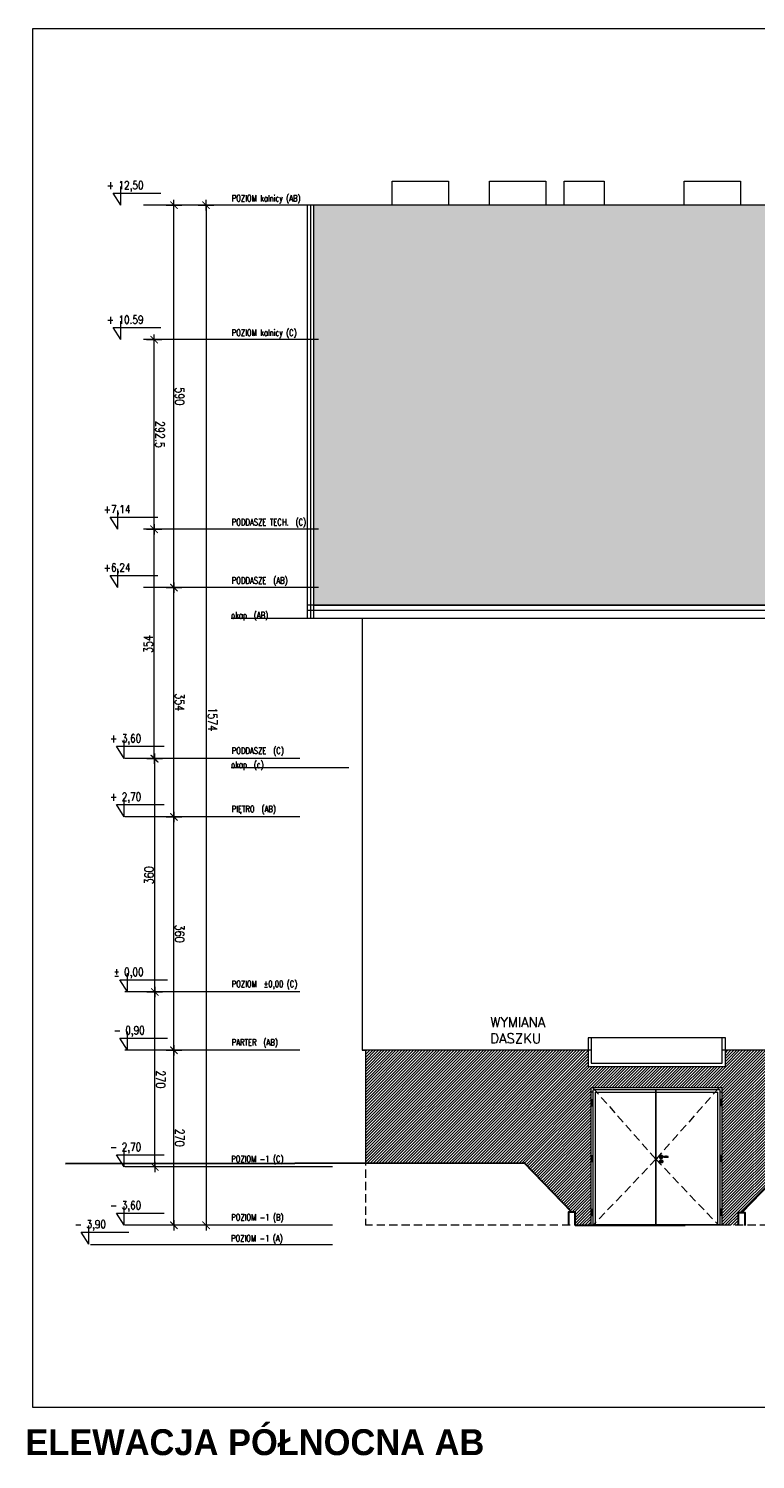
# Model space of a CAD drawing. Header units: millimetres. Extents: x 23192 to 177760, y -399809 to -79279.
# Tile 58 of 256: x 75342 to 76462, y -238945 to -236738. Entities that reach past the tile are written whole.
import ezdxf

# ---------------------------------------------------------------- set-up
doc = ezdxf.new("R2010")
doc.units = ezdxf.units.MM
for name, pattern in [('CENTER', [0.6, 0.375, -0.075, 0.075, -0.075]), ('DASHED', [19.05, 12.7, -6.35]), ('HIDDEN', [9.525, 6.35, -3.175])]:
    doc.linetypes.add(name, pattern=pattern)
doc.layers.get('0').update_dxf_attribs({"lineweight": 0})
for name, color, linetype, lineweight in [('! opisy okien elewacja', 7, 'Continuous', 0), ('!! 0_ Istn-sciany', 3, 'Continuous', 30), ('!! 0_ Opis', 8, 'Continuous', 13), ('!! 0_ WIDOK ELEWACJA', 4, 'Continuous', 0), ('!! 0_Istn-cienka', 4, 'Continuous', 9), ('!! 0_Istn-drzwi', 1, 'Continuous', 13), ('!! 1_Hatch dach', 252, 'Continuous', 5), ('0-rzedne-blok', 62, 'Continuous', 13)]:
    doc.layers.add(name, color=color, linetype=linetype, lineweight=lineweight)
doc.layers.add('!! 0_bloki rzędnych', color=7, linetype='Continuous', lineweight=0, plot=False)
doc.layers.add('ND', color=240, linetype='Continuous', lineweight=0, plot=False)
doc.layers.add('!! 2_ELEWACJA COKÓŁ', color=9, linetype='Continuous', lineweight=13, true_color=0x808080)
doc.styles.add('DEUTSCH', font='SIMPLEX8')
doc.styles.add('SIMPLEX', font='simplex.shx', dxfattribs={"width": 0.77})
doc.styles.add('STYLE10', font='arialbd.ttf')
doc.styles.add('TXT', font='simplex.shx')
doc.dimstyles.new('OL PB 100', dxfattribs={"dimscale": 4, "dimtxt": 3.5, "dimasz": 0.2, "dimexe": 10, "dimexo": 10, "dimgap": 0.5, "dimtad": 1, "dimdec": 1, "dimrnd": 0.5, "dimzin": 9, "dimdsep": 46, "dimtxsty": 'SIMPLEX', "dimblk": 'thick_MSz', "dimcen": 0.05, "dimdle": 8, "dimse1": 1, "dimse2": 1, "dimclrd": 256, "dimclre": 256, "dimclrt": 3, "dimadec": 1, "dimazin": 2, "dimtfac": 1, "dimtdec": 1, "dimtix": 1, "dimtofl": 0, "dimtmove": 2, "dimatfit": 3, "dimldrblk": 'thick_MSz', "dimfxl": 10, "dimfxlon": 1, "dimtolj": 1, "dimlwd": -1, "dimlwe": -1, "dimarcsym": 0})

# ---------------------------------------------------------------- blocks, each defined once
blk = doc.blocks.new('thick_MSz')
for p, q in [((-10, 0), (10, 0)), ((0, 15), (0, -15))]:
    blk.add_line(p, q)
at = {"const_width": 2, "elevation": 2}
blk.add_lwpolyline([(-7.1, -7.1), (7.1, 7.1)], dxfattribs=at)
blk = doc.blocks.new('*D3823')
at = {"layer": 'DEFPOINTS', "color": 0, "ltscale": 100, "transparency": 16777216}
for p in [(15576.3, 8739.9), (15576.3, 8648.5), (15846.3, 8648.5)]:
    blk.add_point(p, dxfattribs=at)
at = {"layer": 'ND', "ltscale": 100, "transparency": 16777216}
blk.add_line((15845.5, 8739.9), (15577.1, 8739.9), dxfattribs=at)
at = {"layer": 'ND', "ltscale": 100, "transparency": 16777216, "xscale": 0.8, "yscale": 0.8, "zscale": 0.8}
for p, rotation in [((15576.3, 8739.9), 180.0000000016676), ((15846.3, 8739.9), 1.667546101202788e-09)]:
    blk.add_blockref('thick_MSz', p, dxfattribs=dict(at, rotation=rotation))
at = {"layer": 'ND', "color": 3, "ltscale": 100, "transparency": 16777216, "insert": (15711.3, 8748.9), "char_height": 14, "attachment_point": 5, "rotation": 0, "style": 'SIMPLEX'}
blk.add_mtext('\\A1;270', dxfattribs=at)
blk = doc.blocks.new('D_kota')
for p, q in [((8.7, 0), (8.7, 23)), ((-0.8, 15), (8.7, 15)), ((8.7, 0), (-0.8, 15))]:
    blk.add_line(p, q)
blk.add_lwpolyline([(-0.8, 15), (57.9, 15)])
at = {"style": 'DEUTSCH', "width": 0.8}
blk.add_attdef('POZ.ARCH', (7.3, 19.7), '', height=10, dxfattribs=at)
blk = doc.blocks.new('*D3824')
at = {"layer": 'DEFPOINTS', "color": 0, "ltscale": 100, "transparency": 16777216}
for p in [(15846.3, 8789.5), (14272.3, 8752.2), (15846.3, 8606.6)]:
    blk.add_point(p, dxfattribs=at)
at = {"layer": 'ND', "ltscale": 100, "transparency": 16777216}
blk.add_line((14273.1, 8789.5), (15845.5, 8789.5), dxfattribs=at)
at = {"layer": 'ND', "ltscale": 100, "transparency": 16777216, "xscale": 0.8, "yscale": 0.8, "zscale": 0.8}
for p, rotation in [((14272.3, 8789.5), 180.0000000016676), ((15846.3, 8789.5), 1.667517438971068e-09)]:
    blk.add_blockref('thick_MSz', p, dxfattribs=dict(at, rotation=rotation))
at = {"layer": 'ND', "color": 3, "ltscale": 100, "transparency": 16777216, "insert": (15065.7, 8799.5), "char_height": 14, "attachment_point": 5, "rotation": 0, "style": 'SIMPLEX'}
blk.add_mtext('\\A1;1574', dxfattribs=at)
blk = doc.blocks.new('*D3825')
at = {"layer": 'DEFPOINTS', "color": 0, "ltscale": 100, "transparency": 16777216}
for p in [(15216.3, 8739.9), (15216.3, 8648.5), (15576.3, 8648.5)]:
    blk.add_point(p, dxfattribs=at)
at = {"layer": 'ND', "ltscale": 100, "transparency": 16777216}
blk.add_line((15575.5, 8739.9), (15217.1, 8739.9), dxfattribs=at)
at = {"layer": 'ND', "ltscale": 100, "transparency": 16777216, "xscale": 0.8, "yscale": 0.8, "zscale": 0.8}
for p, rotation in [((15216.3, 8739.9), 180.0000000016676), ((15576.3, 8739.9), 1.667546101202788e-09)]:
    blk.add_blockref('thick_MSz', p, dxfattribs=dict(at, rotation=rotation))
at = {"layer": 'ND', "color": 3, "ltscale": 100, "transparency": 16777216, "insert": (15396.3, 8748.9), "char_height": 14, "attachment_point": 5, "rotation": 0, "style": 'SIMPLEX'}
blk.add_mtext('\\A1;360', dxfattribs=at)
blk = doc.blocks.new('*D3826')
at = {"layer": 'DEFPOINTS', "color": 0, "ltscale": 100, "transparency": 16777216}
for p in [(14862.3, 8739.9), (14862.3, 8648.6), (15216.3, 8648.5)]:
    blk.add_point(p, dxfattribs=at)
at = {"layer": 'ND', "ltscale": 100, "transparency": 16777216}
blk.add_line((15215.5, 8739.9), (14863.1, 8739.9), dxfattribs=at)
at = {"layer": 'ND', "ltscale": 100, "transparency": 16777216, "xscale": 0.8, "yscale": 0.8, "zscale": 0.8}
for p, rotation in [((14862.3, 8739.9), 180.0000000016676), ((15216.3, 8739.9), 1.667546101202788e-09)]:
    blk.add_blockref('thick_MSz', p, dxfattribs=dict(at, rotation=rotation))
at = {"layer": 'ND', "color": 3, "ltscale": 100, "transparency": 16777216, "insert": (15039.3, 8748.9), "char_height": 14, "attachment_point": 5, "rotation": 0, "style": 'SIMPLEX'}
blk.add_mtext('\\A1;354', dxfattribs=at)
blk = doc.blocks.new('*D3827')
at = {"layer": 'DEFPOINTS', "color": 0, "ltscale": 100, "transparency": 16777216}
for p in [(14272.3, 8739.9), (14272.3, 8693), (14862.3, 8648.6)]:
    blk.add_point(p, dxfattribs=at)
at = {"layer": 'ND', "ltscale": 100, "transparency": 16777216}
blk.add_line((14861.5, 8739.9), (14273.1, 8739.9), dxfattribs=at)
at = {"layer": 'ND', "ltscale": 100, "transparency": 16777216, "xscale": 0.8, "yscale": 0.8, "zscale": 0.8}
for p, rotation in [((14272.3, 8739.9), 180.0000000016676), ((14862.3, 8739.9), 1.667546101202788e-09)]:
    blk.add_blockref('thick_MSz', p, dxfattribs=dict(at, rotation=rotation))
at = {"layer": 'ND', "color": 3, "ltscale": 100, "transparency": 16777216, "insert": (14567.3, 8748.9), "char_height": 14, "attachment_point": 5, "rotation": 0, "style": 'SIMPLEX'}
blk.add_mtext('\\A1;590', dxfattribs=at)
blk = doc.blocks.new('*D3828')
at = {"layer": 'DEFPOINTS', "color": 0, "ltscale": 100, "transparency": 16777216}
for p in [(15486.3, 8710.4), (15486.3, 8648.5), (15756.3, 8648.5)]:
    blk.add_point(p, dxfattribs=at)
at = {"layer": 'ND', "ltscale": 100, "transparency": 16777216}
blk.add_line((15755.5, 8710.4), (15487.1, 8710.4), dxfattribs=at)
at = {"layer": 'ND', "ltscale": 100, "transparency": 16777216, "xscale": 0.8, "yscale": 0.8, "zscale": 0.8}
for p, rotation in [((15486.3, 8710.4), 180.0000000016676), ((15756.3, 8710.4), 1.667546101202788e-09)]:
    blk.add_blockref('thick_MSz', p, dxfattribs=dict(at, rotation=rotation))
at = {"layer": 'ND', "color": 3, "ltscale": 100, "transparency": 16777216, "insert": (15621.3, 8719.4), "char_height": 14, "attachment_point": 5, "rotation": 0, "style": 'SIMPLEX'}
blk.add_mtext('\\A1;270', dxfattribs=at)
blk = doc.blocks.new('*D3829')
at = {"layer": 'DEFPOINTS', "color": 0, "ltscale": 100, "transparency": 16777216}
for p in [(15126.3, 8710.4), (15126.3, 8648.5), (15486.3, 8648.5)]:
    blk.add_point(p, dxfattribs=at)
at = {"layer": 'ND', "ltscale": 100, "transparency": 16777216}
blk.add_line((15485.5, 8710.4), (15127.1, 8710.4), dxfattribs=at)
at = {"layer": 'ND', "ltscale": 100, "transparency": 16777216, "xscale": 0.8, "yscale": 0.8, "zscale": 0.8, "rotation": 180}
blk.add_blockref('thick_MSz', (15126.3, 8710.4), dxfattribs=at)
at = {"layer": 'ND', "ltscale": 100, "transparency": 16777216, "xscale": 0.8, "yscale": 0.8, "zscale": 0.8}
blk.add_blockref('thick_MSz', (15486.3, 8710.4), dxfattribs=at)
at = {"layer": 'ND', "color": 3, "ltscale": 100, "transparency": 16777216, "insert": (15306.3, 8701.4), "char_height": 14, "attachment_point": 5, "rotation": 180, "style": 'SIMPLEX'}
blk.add_mtext('\\A1;360', dxfattribs=at)
blk = doc.blocks.new('*D3821')
at = {"layer": 'DEFPOINTS', "color": 0, "ltscale": 100, "transparency": 16777216}
for p in [(14772.3, 8709.4), (14772.3, 8648.5), (15126.3, 8648.5)]:
    blk.add_point(p, dxfattribs=at)
at = {"layer": 'ND', "ltscale": 100, "transparency": 16777216}
blk.add_line((15125.5, 8709.4), (14773.1, 8709.4), dxfattribs=at)
at = {"layer": 'ND', "ltscale": 100, "transparency": 16777216, "xscale": 0.8, "yscale": 0.8, "zscale": 0.8, "rotation": 180}
blk.add_blockref('thick_MSz', (14772.3, 8709.4), dxfattribs=at)
at = {"layer": 'ND', "ltscale": 100, "transparency": 16777216, "xscale": 0.8, "yscale": 0.8, "zscale": 0.8}
blk.add_blockref('thick_MSz', (15126.3, 8709.4), dxfattribs=at)
at = {"layer": 'ND', "color": 3, "ltscale": 100, "transparency": 16777216, "insert": (14949.3, 8700.4), "char_height": 14, "attachment_point": 5, "rotation": 180, "style": 'SIMPLEX'}
blk.add_mtext('\\A1;354', dxfattribs=at)
blk = doc.blocks.new('*D3822')
at = {"layer": 'DEFPOINTS', "color": 0, "ltscale": 100, "transparency": 16777216}
for p in [(14479.8, 8709.4), (14479.8, 8593.5), (14772.3, 8593.5)]:
    blk.add_point(p, dxfattribs=at)
at = {"layer": 'ND', "ltscale": 100, "transparency": 16777216}
blk.add_line((14771.5, 8709.4), (14480.6, 8709.4), dxfattribs=at)
at = {"layer": 'ND', "ltscale": 100, "transparency": 16777216, "xscale": 0.8, "yscale": 0.8, "zscale": 0.8, "rotation": 180}
blk.add_blockref('thick_MSz', (14479.8, 8709.4), dxfattribs=at)
at = {"layer": 'ND', "ltscale": 100, "transparency": 16777216, "xscale": 0.8, "yscale": 0.8, "zscale": 0.8}
blk.add_blockref('thick_MSz', (14772.3, 8709.4), dxfattribs=at)
at = {"layer": 'ND', "color": 3, "ltscale": 100, "transparency": 16777216, "insert": (14626.1, 8718.4), "char_height": 14, "attachment_point": 5, "style": 'SIMPLEX'}
blk.add_mtext('\\A1;292.5', dxfattribs=at)
blk = doc.blocks.new('POZIOMY BLOK')
for p, q in [((14909.91, 9009.49), (14909.91, 8828.06)), ((15140.67, 9009.49), (15140.67, 8828.06)), ((15756.32, 8984.49), (15756.32, 8664.25)), ((15846.32, 8984.49), (15846.32, 8664.25)), ((15876.32, 8984.49), (15876.32, 8664.25)), ((14272.32, 8962.8), (14272.32, 8693.05)), ((14479.8, 8962.8), (14479.8, 8693.05)), ((14772.32, 8962.8), (14772.32, 8693.05)), ((14862.32, 8962.8), (14862.32, 8693.05)), ((15126.32, 8934), (15126.32, 8664.25)), ((15216.32, 8934), (15216.32, 8664.25)), ((15486.32, 8934), (15486.32, 8664.25)), ((15576.32, 8934), (15576.32, 8664.25)), ((15876.32, 8682.25), (15876.32, 8611.49))]:
    blk.add_line(p, q)
at = {"layer": '0-rzedne-blok'}
ref = blk.add_blockref('D_kota', (15125.85, 8652.26), dxfattribs=dict(at, xscale=1.250000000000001, yscale=1.250000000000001, zscale=1.250000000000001, rotation=89.99999992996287))
ref.add_attrib('POZ.ARCH', '+ 3,60', (15101.27, 8641.44), dxfattribs={"layer": '0', "height": 12.5, "rotation": 90, "style": 'DEUTSCH', "width": 0.8})
ref = blk.add_blockref('D_kota', (15215.85, 8652.26), dxfattribs=dict(at, xscale=1.250000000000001, yscale=1.250000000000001, zscale=1.250000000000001, rotation=89.99999992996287))
ref.add_attrib('POZ.ARCH', '+ 2,70', (15191.27, 8641.44), dxfattribs={"layer": '0', "height": 12.5, "rotation": 90, "style": 'DEUTSCH', "width": 0.8})
ref = blk.add_blockref('D_kota', (15486.32, 8657.67), dxfattribs=dict(at, xscale=1.250000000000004, yscale=1.250000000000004, zscale=1.250000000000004, rotation=90))
ref.add_attrib('POZ.ARCH', '%%p 0,00  ', (15461.74, 8646.85), dxfattribs={"layer": '0', "height": 12.5, "rotation": 90, "style": 'DEUTSCH', "width": 0.8})
ref = blk.add_blockref('D_kota', (15576.32, 8657.67), dxfattribs=dict(at, xscale=1.250000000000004, yscale=1.250000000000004, zscale=1.250000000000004, rotation=90))
ref.add_attrib('POZ.ARCH', '- 0,90  ', (15551.74, 8646.85), dxfattribs={"layer": '0', "height": 12.5, "rotation": 90, "style": 'DEUTSCH', "width": 0.8})
ref = blk.add_blockref('D_kota', (15756.32, 8652.26), dxfattribs=dict(at, xscale=1.250000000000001, yscale=1.250000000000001, zscale=1.250000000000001, rotation=89.99999992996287))
ref.add_attrib('POZ.ARCH', '- 2,70', (15731.74, 8641.44), dxfattribs={"layer": '0', "height": 12.5, "rotation": 90, "style": 'DEUTSCH', "width": 0.8})
ref = blk.add_blockref('D_kota', (15846.32, 8652.26), dxfattribs=dict(at, xscale=1.250000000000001, yscale=1.250000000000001, zscale=1.250000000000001, rotation=89.99999992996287))
ref.add_attrib('POZ.ARCH', '- 3,60', (15821.74, 8641.44), dxfattribs={"layer": '0', "height": 12.5, "rotation": 90, "style": 'DEUTSCH', "width": 0.8})
ref = blk.add_blockref('D_kota', (14272.32, 8647.32), dxfattribs=dict(at, xscale=1.250000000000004, yscale=1.250000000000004, zscale=1.250000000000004, rotation=90))
ref.add_attrib('POZ.ARCH', '+ 12,50', (14247.74, 8636.49), dxfattribs={"layer": '0', "height": 12.5, "rotation": 90, "style": 'DEUTSCH', "width": 0.8})
ref = blk.add_blockref('D_kota', (14479.8, 8647.32), dxfattribs=dict(at, xscale=1.250000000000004, yscale=1.250000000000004, zscale=1.250000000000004, rotation=90))
ref.add_attrib('POZ.ARCH', '+ 10.59', (14455.22, 8636.49), dxfattribs={"layer": '0', "height": 12.5, "rotation": 90, "style": 'DEUTSCH', "width": 0.8})
ref = blk.add_blockref('D_kota', (14772.32, 8642.51), dxfattribs=dict(at, xscale=1.250000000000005, yscale=1.250000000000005, zscale=1.250000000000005, rotation=90))
ref.add_attrib('POZ.ARCH', '+7,14', (14747.74, 8631.68), dxfattribs={"layer": '0', "height": 12.5, "rotation": 90, "style": 'DEUTSCH', "width": 0.8})
ref = blk.add_blockref('D_kota', (14862.32, 8642.51), dxfattribs=dict(at, xscale=1.250000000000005, yscale=1.250000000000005, zscale=1.250000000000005, rotation=90))
ref.add_attrib('POZ.ARCH', '+6,24', (14837.74, 8631.68), dxfattribs={"layer": '0', "height": 12.5, "rotation": 90, "style": 'DEUTSCH', "width": 0.8})
ref = blk.add_blockref('D_kota', (15875.5, 8597.99), dxfattribs=dict(at, xscale=1.250000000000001, yscale=1.250000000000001, zscale=1.250000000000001, rotation=89.99999992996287))
ref.add_attrib('POZ.ARCH', '- 3,90', (15850.92, 8587.16), dxfattribs={"layer": '0', "height": 12.5, "rotation": 90, "style": 'DEUTSCH', "width": 0.8})
at = {"style": 'SIMPLEX', "width": 0.77}
for s, p in [('POZIOM kalnicy (AB)', (14266.63, 8829.03, -0.04)), ('POZIOM kalnicy (C)', (14474.11, 8829.03, -0.04)), ('PODDASZE TECH.  (C)', (14766.35, 8829.03, -0.04)), ('POZIOM  %%P0,00 (C)', (15478.99, 8829.03, -0.04)), ('PODDASZE  (AB)', (14856.35, 8829.03, -0.04)), ('PODDASZE  (C)', (15118.99, 8829.03, -0.04)), ('okap  (AB)', (14909.91, 8828.06)), ('PIĘTRO  (AB)', (15208.99, 8829.03, -0.04)), ('PARTER  (AB)', (15568.99, 8829.03, -0.04)), ('POZIOM -1 (C)', (15748.99, 8828.23, -0.04)), ('POZIOM -1 (B)', (15838.99, 8828.23, -0.04)), ('POZIOM -1 (A)', (15871.38, 8827.97, -0.04)), ('okap  (c)', (15140.67, 8828.06))]:
    blk.add_text(s, height=10, rotation=90, dxfattribs=at).set_placement(p)
at = {"layer": 'ND', "ltscale": 100}
dim = blk.add_linear_dim(base=(15846.32, 8789.48), p1=(14272.32, 8752.23), p2=(15846.32, 8606.6), angle=180, dimstyle='OL PB 100', dxfattribs=at)
dim.commit()
dim.dimension.update_dxf_attribs({"geometry": '*D3824', "text_midpoint": (15065.71, 8799.48), "dimtype": 160})
for base, p1, p2, picture, middle in [((14272.32, 8739.89), (14862.32, 8648.65), (14272.32, 8693.05), '*D3827', (14567.32, 8748.89)), ((14862.32, 8739.89), (15216.32, 8648.52), (14862.32, 8648.65), '*D3826', (15039.32, 8748.89)), ((15216.32, 8739.89), (15576.32, 8648.52), (15216.32, 8648.52), '*D3825', (15396.32, 8748.89)), ((15576.32, 8739.89), (15846.32, 8648.52), (15576.32, 8648.52), '*D3823', (15711.32, 8748.89)), ((14772.32, 8709.43), (15126.32, 8648.52), (14772.32, 8648.52), '*D3821', (14949.32, 8700.43)), ((15126.32, 8710.39), (15486.32, 8648.52), (15126.32, 8648.52), '*D3829', (15306.32, 8701.39)), ((15486.32, 8710.39), (15756.32, 8648.52), (15486.32, 8648.52), '*D3828', (15621.32, 8719.39))]:
    dim = blk.add_linear_dim(base=base, p1=p1, p2=p2, angle=180, dimstyle='OL PB 100', dxfattribs=at)
    dim.commit()
    dim.dimension.update_dxf_attribs({"geometry": picture, "text_midpoint": middle})
dim = blk.add_linear_dim(base=(14479.8, 8709.43), p1=(14772.32, 8593.49), p2=(14479.8, 8593.49), dimstyle='OL PB 100', dxfattribs=at)
dim.commit()
dim.dimension.update_dxf_attribs({"geometry": '*D3822', "text_midpoint": (14626.06, 8718.43)})

msp = doc.modelspace()

# ---------------------------------------------------------------- hatches: boundary and pattern name
at = {"layer": '!! 1_Hatch dach', "true_color": 0x990000}
h = msp.add_hatch(dxfattribs=at)
h.set_pattern_fill('AR-B88', color=14, scale=0.1, angle=180)
h.paths.add_polyline_path([(79303.25991, -237613.0165), (79303.25991, -237627.22212), (82067.25991, -237627.22212), (82067.25991, -237010.26576), (75781.25991, -237010.26576), (75781.25991, -237627.22212), (77951.25991, -237627.22212), (77951.25991, -237891.63335), (78244.25991, -237891.63335), (78244.25991, -237647.85452), (78174.25991, -237647.85452), (78174.25991, -237635.86593), (78159.25991, -237635.86593), (78159.25991, -237613.0165), (78731.25991, -237109.6565)])
h.paths.add_polyline_path([(79511.5687, -237292.80212), (79646.87991, -237407.24742), (79630.73536, -237426.33547), (79392.40203, -237426.33547), (79376.25749, -237407.24742)], flags=16)
h.paths.add_polyline_path([(79511.5687, -237325.54511), (79630.73536, -237426.33547), (79392.40203, -237426.33547)], flags=0)
h.paths.add_polyline_path([(79511.5687, -237329.47427), (79622.54287, -237423.33547), (79400.59453, -237423.33547)], flags=0)
h.paths.add_polyline_path([(79795.42415, -237407.24742), (79930.73536, -237292.80212), (80066.04658, -237407.24742), (80049.90203, -237426.33547), (79811.5687, -237426.33547)], flags=16)
h.paths.add_polyline_path([(79811.5687, -237426.33547), (79930.73536, -237325.54511), (80049.90203, -237426.33547)], flags=0)
h.paths.add_polyline_path([(79819.7612, -237423.33547), (79930.73536, -237329.47427), (80041.70953, -237423.33547)], flags=0)
h.paths.add_polyline_path([(80214.59082, -237407.24742), (80349.90203, -237292.80212), (80485.21324, -237407.24742), (80469.0687, -237426.33547), (80230.73536, -237426.33547)], flags=16)
h.paths.add_polyline_path([(80230.73536, -237426.33547), (80349.90203, -237325.54511), (80469.0687, -237426.33547)], flags=0)
h.paths.add_polyline_path([(80238.92786, -237423.33547), (80349.90203, -237329.47427), (80460.8762, -237423.33547)], flags=0)
h.paths.add_polyline_path([(78086.26233, -237407.24742), (78070.11779, -237426.33547), (77831.78445, -237426.33547), (77815.63991, -237407.24742), (77950.95112, -237292.80212)], flags=16)
h.paths.add_polyline_path([(78070.11779, -237426.33547), (77831.78445, -237426.33547), (77950.95112, -237325.54511)], flags=0)
h.paths.add_polyline_path([(78061.92529, -237423.33547), (77839.97695, -237423.33547), (77950.95112, -237329.47427)], flags=0)
h.paths.add_polyline_path([(80790.64743, -237407.24742), (80925.95864, -237292.80212), (81061.26985, -237407.24742), (81045.1253, -237426.33547), (81035.1253, -237426.33547), (81035.1253, -237565.70631), (80816.79197, -237565.70631), (80816.79197, -237426.33547), (80806.79197, -237426.33547)], flags=16)
h.paths.add_polyline_path([(80840.95864, -237436.70631), (81010.95864, -237436.70631), (81010.95864, -237555.70631), (80840.95864, -237555.70631)], flags=0)
h.paths.add_polyline_path([(80847.95864, -237443.70631), (80923.45864, -237443.70631), (80923.45864, -237548.70631), (80847.95864, -237548.70631)], flags=0)
h.paths.add_polyline_path([(80849.95864, -237445.16588), (80850.69918, -237445.70631), (80884.98959, -237445.70631), (80885.70864, -237443.70631), (80886.42769, -237445.70631), (80921.26817, -237445.70631), (80921.26817, -237542.61361), (80922.73959, -237546.70631), (80850.80561, -237546.70631), (80847.95864, -237548.70631), (80849.95864, -237543.1434)], flags=0)
h.paths.add_polyline_path([(77667.09567, -237407.24742), (77650.95112, -237426.33547), (77412.61779, -237426.33547), (77396.47324, -237407.24742), (77531.78445, -237292.80212)], flags=16)
h.paths.add_polyline_path([(80928.45864, -237443.70631), (81003.95864, -237443.70631), (81003.95864, -237548.70631), (80928.45864, -237548.70631)], flags=0)
h.paths.add_polyline_path([(80930.64911, -237445.70631), (80965.48959, -237445.70631), (80966.20864, -237443.70631), (80966.92769, -237445.70631), (81001.21809, -237445.70631), (81001.95864, -237445.16588), (81001.95864, -237543.1434), (81003.95864, -237548.70631), (81001.11167, -237546.70631), (80929.17769, -237546.70631), (80930.64911, -237542.61361)], flags=0)
h.paths.add_polyline_path([(77650.95112, -237426.33547), (77412.61779, -237426.33547), (77531.78445, -237325.54511)], flags=0)
h.paths.add_polyline_path([(77642.75862, -237423.33547), (77420.81029, -237423.33547), (77531.78445, -237329.47427)], flags=0)
h.paths.add_polyline_path([(81090.64743, -237407.24742), (81225.95864, -237292.80212), (81361.26985, -237407.24742), (81345.1253, -237426.33547), (81335.1253, -237426.33547), (81335.1253, -237565.70631), (81116.79197, -237565.70631), (81116.79197, -237426.33547), (81106.79197, -237426.33547)], flags=16)
h.paths.add_polyline_path([(81140.95864, -237436.70631), (81310.95864, -237436.70631), (81310.95864, -237555.70631), (81140.95864, -237555.70631)], flags=0)
h.paths.add_polyline_path([(81147.95864, -237443.70631), (81223.45864, -237443.70631), (81223.45864, -237548.70631), (81147.95864, -237548.70631)], flags=0)
h.paths.add_polyline_path([(81149.95864, -237445.16588), (81150.69918, -237445.70631), (81184.98959, -237445.70631), (81185.70864, -237443.70631), (81186.42769, -237445.70631), (81221.26817, -237445.70631), (81221.26817, -237542.61361), (81222.73959, -237546.70631), (81150.80561, -237546.70631), (81147.95864, -237548.70631), (81149.95864, -237543.1434)], flags=0)
h.paths.add_polyline_path([(81228.45864, -237443.70631), (81303.95864, -237443.70631), (81303.95864, -237548.70631), (81228.45864, -237548.70631)], flags=0)
h.paths.add_polyline_path([(81230.64911, -237445.70631), (81265.48959, -237445.70631), (81266.20864, -237443.70631), (81266.92769, -237445.70631), (81301.21809, -237445.70631), (81301.95864, -237445.16588), (81301.95864, -237543.1434), (81303.95864, -237548.70631), (81301.11167, -237546.70631), (81229.17769, -237546.70631), (81230.64911, -237542.61361)], flags=0)
h.paths.add_polyline_path([(77247.929, -237407.24742), (77231.78445, -237426.33547), (76993.45112, -237426.33547), (76977.30658, -237407.24742), (77112.61779, -237292.80212)], flags=16)
h.paths.add_polyline_path([(77231.78445, -237426.33547), (76993.45112, -237426.33547), (77112.61779, -237325.54511)], flags=0)
h.paths.add_polyline_path([(77223.59196, -237423.33547), (77001.64362, -237423.33547), (77112.61779, -237329.47427)], flags=0)
h.paths.add_polyline_path([(81390.64743, -237407.24742), (81525.95864, -237292.80212), (81661.26985, -237407.24742), (81645.1253, -237426.33547), (81635.1253, -237426.33547), (81635.1253, -237565.70631), (81416.79197, -237565.70631), (81416.79197, -237426.33547), (81406.79197, -237426.33547)], flags=16)
h.paths.add_polyline_path([(81440.95864, -237436.70631), (81610.95864, -237436.70631), (81610.95864, -237555.70631), (81440.95864, -237555.70631)], flags=0)
h.paths.add_polyline_path([(81447.95864, -237443.70631), (81523.45864, -237443.70631), (81523.45864, -237548.70631), (81447.95864, -237548.70631)], flags=0)
h.paths.add_polyline_path([(81449.95864, -237445.16588), (81450.69918, -237445.70631), (81484.98959, -237445.70631), (81485.70864, -237443.70631), (81486.42769, -237445.70631), (81521.26817, -237445.70631), (81521.26817, -237542.61361), (81522.73959, -237546.70631), (81450.80561, -237546.70631), (81447.95864, -237548.70631), (81449.95864, -237543.1434)], flags=0)
h.paths.add_polyline_path([(81528.45864, -237443.70631), (81603.95864, -237443.70631), (81603.95864, -237548.70631), (81528.45864, -237548.70631)], flags=0)
h.paths.add_polyline_path([(81530.64911, -237445.70631), (81565.48959, -237445.70631), (81566.20864, -237443.70631), (81566.92769, -237445.70631), (81601.21809, -237445.70631), (81601.95864, -237445.16588), (81601.95864, -237543.1434), (81603.95864, -237548.70631), (81601.11167, -237546.70631), (81529.17769, -237546.70631), (81530.64911, -237542.61361)], flags=0)
h.paths.add_polyline_path([(81699.9487, -237407.24742), (81835.25991, -237292.80212), (81970.57112, -237407.24742), (81954.42658, -237426.33547), (81944.42658, -237426.33547), (81944.42658, -237565.70631), (81726.09324, -237565.70631), (81726.09324, -237426.33547), (81716.09324, -237426.33547)], flags=16)
h.paths.add_polyline_path([(81750.25991, -237436.70631), (81920.25991, -237436.70631), (81920.25991, -237555.70631), (81750.25991, -237555.70631)], flags=0)
h.paths.add_polyline_path([(81757.25991, -237443.70631), (81832.75991, -237443.70631), (81832.75991, -237548.70631), (81757.25991, -237548.70631)], flags=0)
h.paths.add_polyline_path([(81759.25991, -237445.16588), (81760.00045, -237445.70631), (81794.29086, -237445.70631), (81795.00991, -237443.70631), (81795.72896, -237445.70631), (81830.56944, -237445.70631), (81830.56944, -237542.61361), (81832.04086, -237546.70631), (81760.10688, -237546.70631), (81757.25991, -237548.70631), (81759.25991, -237543.1434)], flags=0)
h.paths.add_polyline_path([(81837.75991, -237443.70631), (81913.25991, -237443.70631), (81913.25991, -237548.70631), (81837.75991, -237548.70631)], flags=0)
h.paths.add_polyline_path([(81839.95038, -237445.70631), (81874.79086, -237445.70631), (81875.50991, -237443.70631), (81876.22896, -237445.70631), (81910.51937, -237445.70631), (81911.25991, -237445.16588), (81911.25991, -237543.1434), (81913.25991, -237548.70631), (81910.41294, -237546.70631), (81838.47896, -237546.70631), (81839.95038, -237542.61361)], flags=0)
h.paths.add_polyline_path([(81829.08766, -237545.54668), (81881.11147, -237545.54668), (81881.11147, -237538.04668), (81829.08766, -237538.04668)], flags=8)
h.paths.add_polyline_path([(81519.78639, -237545.54668), (81571.8102, -237545.54668), (81571.8102, -237538.04668), (81519.78639, -237538.04668)], flags=8)
h.paths.add_polyline_path([(81219.78639, -237545.54668), (81271.8102, -237545.54668), (81271.8102, -237538.04668), (81219.78639, -237538.04668)], flags=8)
h.paths.add_polyline_path([(80919.78639, -237545.54668), (80971.8102, -237545.54668), (80971.8102, -237538.04668), (80919.78639, -237538.04668)], flags=8)
at = {"layer": '!! 2_ELEWACJA COKÓŁ', "true_color": 0x2b2b2c}
h = msp.add_hatch(dxfattribs=at)
h.set_pattern_fill('ANSI31', color=250, angle=180)
h.set_pattern_definition([(225, (130878.9713, -429739.2704), (2.24506403, -2.24506403), [])])
h.paths.add_polyline_path([(76411.2647, -238584.26576), (76414.72686, -238584.26576), (76436.2647, -238584.26576), (76436.2647, -238564.76576), (76441.2647, -238564.76576), (76516.8108, -238486.29129), (77676.75331, -238480.64954), (77676.75331, -238314.26576), (76416.25991, -238314.26576), (76416.25991, -238339.26576), (76204.25991, -238339.26576), (76204.25991, -238314.26576), (75861.25991, -238314.26576), (75861.25991, -238479.26576), (75861.25991, -238488.65106), (76106.04468, -238488.2125), (76179.25991, -238564.26576), (76184.25991, -238564.26576), (76184.25991, -238584.26576), (76209.25991, -238584.26576), (76209.25991, -238372.26576), (76404.26307, -238372.26576), (76411.2647, -238372.26576)])
h.paths.add_polyline_path([(76744.25991, -238452.26576), (76742.25991, -238452.26576), (76742.25991, -238454.26576), (76516.25991, -238454.26576), (76516.25991, -238452.26576), (76514.25991, -238452.26576), (76514.25991, -238362.26576), (76629.25991, -238362.26576), (76744.25991, -238362.26576)], flags=16)
h.paths.add_polyline_path([(76742.25991, -238450.26576), (76631.25991, -238450.26576), (76631.25991, -238364.26576), (76742.25991, -238364.26576)], flags=0)
h.paths.add_polyline_path([(77114.25991, -238362.26576), (77229.25991, -238362.26576), (77344.25991, -238362.26576), (77344.25991, -238452.26576), (77342.25991, -238452.26576), (77342.25991, -238454.26576), (77116.25991, -238454.26576), (77116.25991, -238452.26576), (77114.25991, -238452.26576)], flags=16)
h.paths.add_polyline_path([(76737.25991, -238445.26576), (76636.25991, -238445.26576), (76636.25991, -238369.26576), (76737.25991, -238369.26576)], flags=0)
h.paths.add_polyline_path([(76737.25991, -238407.26576), (76735.25991, -238408.01823), (76735.25991, -238442.25586), (76735.93096, -238443.26576), (76641.5757, -238443.26576), (76636.25991, -238445.26576), (76638.25991, -238442.25586), (76638.25991, -238370.01823), (76641.5757, -238371.26576), (76685.43096, -238371.26576), (76686.75991, -238369.26576), (76688.08886, -238371.26576), (76735.25991, -238371.26576), (76735.25991, -238406.51328)], flags=0)
h.paths.add_polyline_path([(77116.25991, -238364.26576), (77227.25991, -238364.26576), (77227.25991, -238450.26576), (77116.25991, -238450.26576)], flags=0)
h.paths.add_polyline_path([(77121.25991, -238369.26576), (77222.25991, -238369.26576), (77222.25991, -238445.26576), (77121.25991, -238445.26576)], flags=0)
h.paths.add_polyline_path([(77123.25991, -238370.01823), (77126.5757, -238371.26576), (77170.43096, -238371.26576), (77171.75991, -238369.26576), (77173.08886, -238371.26576), (77220.25991, -238371.26576), (77220.25991, -238406.51328), (77222.25991, -238407.26576), (77220.25991, -238408.01823), (77220.25991, -238442.25586), (77220.93096, -238443.26576), (77126.5757, -238443.26576), (77121.25991, -238445.26576), (77123.25991, -238442.25586)], flags=0)
h.paths.add_polyline_path([(76627.25991, -238450.26576), (76516.25991, -238450.26576), (76516.25991, -238364.26576), (76627.25991, -238364.26576)], flags=0)
h.paths.add_polyline_path([(76622.25991, -238445.26576), (76521.25991, -238445.26576), (76521.25991, -238369.26576), (76622.25991, -238369.26576)], flags=0)
h.paths.add_polyline_path([(76622.25991, -238407.26576), (76620.25991, -238408.01823), (76620.25991, -238442.25586), (76620.93096, -238443.26576), (76526.5757, -238443.26576), (76521.25991, -238445.26576), (76523.25991, -238442.25586), (76523.25991, -238370.01823), (76526.5757, -238371.26576), (76570.43096, -238371.26576), (76571.75991, -238369.26576), (76573.08886, -238371.26576), (76620.25991, -238371.26576), (76620.25991, -238406.51328)], flags=0)
h.paths.add_polyline_path([(77231.25991, -238364.26576), (77342.25991, -238364.26576), (77342.25991, -238450.26576), (77231.25991, -238450.26576)], flags=0)
h.paths.add_polyline_path([(77236.25991, -238369.26576), (77337.25991, -238369.26576), (77337.25991, -238445.26576), (77236.25991, -238445.26576)], flags=0)
h.paths.add_polyline_path([(77238.25991, -238370.01823), (77241.5757, -238371.26576), (77285.43096, -238371.26576), (77286.75991, -238369.26576), (77288.08886, -238371.26576), (77335.25991, -238371.26576), (77335.25991, -238406.51328), (77337.25991, -238407.26576), (77335.25991, -238408.01823), (77335.25991, -238442.25586), (77335.93096, -238443.26576), (77241.5757, -238443.26576), (77236.25991, -238445.26576), (77238.25991, -238442.25586)], flags=0)
h.paths.add_polyline_path([(77414.25991, -238362.26576), (77529.25991, -238362.26576), (77644.25991, -238362.26576), (77644.25991, -238452.26576), (77642.25991, -238452.26576), (77642.25991, -238454.26576), (77416.25991, -238454.26576), (77416.25991, -238452.26576), (77414.25991, -238452.26576)], flags=16)
h.paths.add_polyline_path([(77416.25991, -238364.26576), (77527.25991, -238364.26576), (77527.25991, -238450.26576), (77416.25991, -238450.26576)], flags=0)
h.paths.add_polyline_path([(77421.25991, -238369.26576), (77522.25991, -238369.26576), (77522.25991, -238445.26576), (77421.25991, -238445.26576)], flags=0)
h.paths.add_polyline_path([(77426.5757, -238371.26576), (77470.43096, -238371.26576), (77471.75991, -238369.26576), (77473.08886, -238371.26576), (77520.25991, -238371.26576), (77520.25991, -238406.51328), (77522.25991, -238407.26576), (77520.25991, -238408.01823), (77520.25991, -238442.25586), (77520.93096, -238443.26576), (77426.5757, -238443.26576), (77421.25991, -238445.26576), (77423.25991, -238442.25586), (77423.25991, -238370.01823)], flags=0)
h.paths.add_polyline_path([(77531.25991, -238364.26576), (77642.25991, -238364.26576), (77642.25991, -238450.26576), (77531.25991, -238450.26576)], flags=0)
h.paths.add_polyline_path([(77536.25991, -238369.26576), (77637.25991, -238369.26576), (77637.25991, -238445.26576), (77536.25991, -238445.26576)], flags=0)
h.paths.add_polyline_path([(77541.5757, -238371.26576), (77585.43096, -238371.26576), (77586.75991, -238369.26576), (77588.08886, -238371.26576), (77635.25991, -238371.26576), (77635.25991, -238406.51328), (77637.25991, -238407.26576), (77635.25991, -238408.01823), (77635.25991, -238442.25586), (77635.93096, -238443.26576), (77541.5757, -238443.26576), (77536.25991, -238445.26576), (77538.25991, -238442.25586), (77538.25991, -238370.01823)], flags=0)
h.paths.add_polyline_path([(77560.08766, -238442.10613), (77609.25433, -238442.10613), (77609.25433, -238434.60613), (77560.08766, -238434.60613)], flags=8)
h.paths.add_polyline_path([(77445.08766, -238442.10613), (77494.25433, -238442.10613), (77494.25433, -238434.60613), (77445.08766, -238434.60613)], flags=8)
h.paths.add_polyline_path([(77260.08766, -238442.10613), (77309.25433, -238442.10613), (77309.25433, -238434.60613), (77260.08766, -238434.60613)], flags=8)
h.paths.add_polyline_path([(77145.08766, -238442.10613), (77194.25433, -238442.10613), (77194.25433, -238434.60613), (77145.08766, -238434.60613)], flags=8)
h.paths.add_polyline_path([(76660.08766, -238442.10613), (76709.25433, -238442.10613), (76709.25433, -238434.60613), (76660.08766, -238434.60613)], flags=8)
h.paths.add_polyline_path([(76545.08766, -238442.10613), (76594.25433, -238442.10613), (76594.25433, -238434.60613), (76545.08766, -238434.60613)], flags=8)

# ---------------------------------------------------------------- linework, layer by layer
at = {"layer": '! opisy okien elewacja'}
for points in [[(82687.95751, -238865.24478), (75348.20682, -238865.24478), (75348.20682, -236737.82104), (82687.95751, -236737.82104)], [(82067.25991, -237010.26576), (75781.25991, -237010.26576), (75781.25991, -237627.22212), (77951.25991, -237627.22212), (77951.25991, -237891.63335), (78244.25991, -237891.63335), (78244.25991, -237647.85452), (78174.25991, -237647.85452), (78174.25991, -237635.86593), (78159.25991, -237635.86593), (78159.25991, -237613.0165), (78731.25991, -237109.6565), (79303.25991, -237613.0165), (79303.25991, -237627.22212), (82067.25991, -237627.22212)]]:
    msp.add_lwpolyline(points, close=True, dxfattribs=at)
at = {"layer": '!! 0_ Istn-sciany'}
for points in [[(76106.04468, -238488.2125), (75398.71182, -238489.47976)], [(76179.25991, -238564.26576), (76106.00163, -238488.16779)], [(76441.2647, -238564.76576), (76516.8108, -238486.29129)], [(76184.25991, -238584.26576), (76184.25991, -238564.26576), (76174.25991, -238564.26576), (76174.25991, -238584.26576)], [(76436.2647, -238584.76576), (76436.2647, -238564.76576), (76446.2647, -238564.76576), (76446.2647, -238584.76576)], [(76184.25991, -238584.26576), (76354.25991, -238584.26576)]]:
    msp.add_lwpolyline(points, dxfattribs=at)
at = {"layer": '!! 0_ WIDOK ELEWACJA'}
for points in [[(75902.25991, -236973.26576), (75989.25991, -236973.26576), (75989.25991, -237010.26576), (75902.25991, -237010.26576)], [(76052.25991, -236973.26576), (76139.25991, -236973.26576), (76139.25991, -237010.26576), (76052.25991, -237010.26576)], [(76167.25991, -236973.26576), (76229.25991, -236973.26576), (76229.25991, -237010.26576), (76167.25991, -237010.26576)], [(76352.25991, -236973.26576), (76439.25991, -236973.26576), (76439.25991, -237010.26576), (76352.25991, -237010.26576)]]:
    msp.add_lwpolyline(points, close=True, dxfattribs=at)
for points in [[(75771.25991, -237010.26576), (75771.25991, -237647.85452)], [(82077.25991, -237010.26576), (75771.25991, -237010.26576)], [(75776.25991, -237010.26576), (75776.25991, -237647.85452)], [(75781.25991, -237010.26576), (75781.25991, -237647.85452)], [(77951.25991, -237627.22212), (75771.25991, -237627.22212)], [(77951.25991, -237635.86593), (75771.25991, -237635.86593)], [(77916.67125, -237647.85452), (75771.25991, -237647.85452)], [(75856.25991, -237647.85452), (75856.25991, -238314.26576)], [(76209.25991, -238314.26576), (75856.25991, -238314.26576)], [(75856.25991, -238314.26576), (75861.25991, -238314.26576)], [(75861.25991, -238314.26576), (75861.25991, -238479.26576)], [(77691.75331, -238314.26576), (76411.25991, -238314.26576)]]:
    msp.add_lwpolyline(points, dxfattribs=at)
at = {"layer": '!! 0_Istn-cienka'}
for points in [[(76204.25991, -238339.26576), (76416.25991, -238339.26576), (76416.25991, -238295.18475), (76204.25991, -238295.18475)], [(76209.25991, -238334.26576), (76411.25991, -238334.26576), (76411.25991, -238295.18475), (76209.25991, -238295.18475)]]:
    msp.add_lwpolyline(points, close=True, dxfattribs=at)
at = {"layer": '!! 0_Istn-cienka', "linetype": 'HIDDEN', "ltscale": 2}
for points in [[(75861.25991, -238479.26576), (75861.25991, -238584.26576)], [(81987.25991, -238584.26576), (75861.25991, -238584.26576)]]:
    msp.add_lwpolyline(points, dxfattribs=at)
for p, q in [((76209.25991, -238584.26576), (76209.25991, -238372.26576)), ((76411.2647, -238372.26576), (76209.25991, -238372.26576)), ((76404.26307, -238372.26576), (76209.25991, -238372.26576)), ((76212.35991, -238378.86576), (76209.25991, -238378.86576)), ((76308.90991, -238375.46576), (76212.35991, -238375.46576)), ((76212.35991, -238583.76576), (76212.35991, -238375.46576)), ((76308.90991, -238583.76576), (76308.90991, -238375.46576)), ((76309.2147, -238376.66576), (76308.90991, -238376.66576)), ((76408.1647, -238375.46576), (76309.2147, -238375.46576)), ((76309.2147, -238583.76576), (76309.2147, -238375.46576)), ((76408.1647, -238583.76576), (76408.1647, -238375.46576)), ((76411.2647, -238378.86576), (76408.1647, -238378.86576)), ((76411.2647, -238584.26576), (76411.2647, -238372.26576)), ((76210.15991, -238399.91576), (76210.15991, -238390.41576)), ((76210.15991, -238390.41576), (76212.15991, -238390.41576)), ((76210.15991, -238392.91576), (76212.15991, -238392.91576)), ((76210.15991, -238393.01576), (76212.15991, -238393.01576)), ((76210.15991, -238397.31576), (76212.15991, -238397.31576)), ((76210.15991, -238397.41576), (76212.15991, -238397.41576)), ((76210.15991, -238399.91576), (76212.15991, -238399.91576)), ((76212.15991, -238399.91576), (76212.15991, -238390.41576)), ((76408.3647, -238399.91576), (76408.3647, -238390.41576)), ((76410.3647, -238390.41576), (76408.3647, -238390.41576)), ((76410.3647, -238392.91576), (76408.3647, -238392.91576)), ((76410.3647, -238393.01576), (76408.3647, -238393.01576)), ((76410.3647, -238397.31576), (76408.3647, -238397.31576)), ((76410.3647, -238397.41576), (76408.3647, -238397.41576)), ((76410.3647, -238399.91576), (76408.3647, -238399.91576)), ((76410.3647, -238399.91576), (76410.3647, -238390.41576)), ((76210.15991, -238485.86576), (76210.15991, -238476.36576)), ((76210.15991, -238476.36576), (76212.15991, -238476.36576)), ((76210.15991, -238478.86576), (76212.15991, -238478.86576)), ((76210.15991, -238478.96576), (76212.15991, -238478.96576)), ((76210.15991, -238483.26576), (76212.15991, -238483.26576)), ((76210.15991, -238483.36576), (76212.15991, -238483.36576)), ((76210.15991, -238485.86576), (76212.15991, -238485.86576)), ((76212.15991, -238485.86576), (76212.15991, -238476.36576)), ((76408.3647, -238485.86576), (76408.3647, -238476.36576)), ((76410.3647, -238476.36576), (76408.3647, -238476.36576)), ((76410.3647, -238478.86576), (76408.3647, -238478.86576)), ((76410.3647, -238478.96576), (76408.3647, -238478.96576)), ((76410.3647, -238483.26576), (76408.3647, -238483.26576)), ((76410.3647, -238483.36576), (76408.3647, -238483.36576)), ((76410.3647, -238485.86576), (76408.3647, -238485.86576)), ((76410.3647, -238485.86576), (76410.3647, -238476.36576)), ((76210.15991, -238569.01576), (76210.15991, -238559.51576)), ((76210.15991, -238559.51576), (76212.15991, -238559.51576)), ((76212.15991, -238569.01576), (76212.15991, -238559.51576)), ((76408.3647, -238569.01576), (76408.3647, -238559.51576)), ((76410.3647, -238559.51576), (76408.3647, -238559.51576)), ((76410.3647, -238569.01576), (76410.3647, -238559.51576)), ((76210.15991, -238562.01576), (76212.15991, -238562.01576)), ((76210.15991, -238562.11576), (76212.15991, -238562.11576)), ((76210.15991, -238566.41576), (76212.15991, -238566.41576)), ((76210.15991, -238566.51576), (76212.15991, -238566.51576)), ((76210.15991, -238569.01576), (76212.15991, -238569.01576)), ((76410.3647, -238562.01576), (76408.3647, -238562.01576)), ((76410.3647, -238562.11576), (76408.3647, -238562.11576)), ((76410.3647, -238566.41576), (76408.3647, -238566.41576)), ((76410.3647, -238566.51576), (76408.3647, -238566.51576)), ((76410.3647, -238569.01576), (76408.3647, -238569.01576)), ((76414.72686, -238584.26576), (76205.14901, -238584.26576)), ((76308.90991, -238583.76576), (76212.35991, -238583.76576)), ((76213.45991, -238584.26576), (76213.45991, -238583.76576)), ((76214.65512, -238584.26576), (76214.65512, -238583.76576)), ((76215.85991, -238584.26576), (76215.85991, -238583.76576)), ((76408.1647, -238583.76576), (76309.2147, -238583.76576)), ((76404.6647, -238584.26576), (76404.6647, -238583.76576)), ((76405.86949, -238584.26576), (76405.86949, -238583.76576)), ((76407.0647, -238584.26576), (76407.0647, -238583.76576))]:
    msp.add_line(p, q)
at = {"linetype": 'CENTER', "ltscale": 0.5}
for p, q in [((76211.15991, -238390.41576), (76211.15991, -238399.86576)), ((76409.3647, -238390.41576), (76409.3647, -238399.86576)), ((76211.15991, -238476.36576), (76211.15991, -238485.81576)), ((76409.3647, -238476.36576), (76409.3647, -238485.81576)), ((76211.15991, -238559.51576), (76211.15991, -238568.96576)), ((76409.3647, -238559.51576), (76409.3647, -238568.96576))]:
    msp.add_line(p, q, dxfattribs=at)
at = {"ltscale": 0.2}
for p, q in [((76315.7647, -238478.51576), (76315.7647, -238479.01576)), ((76315.7647, -238478.51576), (76315.8949, -238478.51576)), ((76315.7647, -238479.01576), (76315.8949, -238479.01576)), ((76316.3897, -238485.78348), (76316.3897, -238487.03348)), ((76317.4397, -238485.78348), (76317.4397, -238487.03348))]:
    msp.add_line(p, q, dxfattribs=at)
at = {"linetype": 'DASHED'}
for points in [[(76212.09991, -238372.60815), (76308.90991, -238482.43695), (76212.09991, -238584.26576)], [(76405.71991, -238372.60815), (76308.90991, -238482.43695), (76405.71991, -238584.26576)]]:
    msp.add_lwpolyline(points, dxfattribs=at)
for points in [[(76215.85991, -238583.76576), (76215.85991, -238378.86576)], [(76215.85991, -238378.86576), (76404.6647, -238378.86576)], [(76404.6647, -238583.76576), (76404.6647, -238378.86576)]]:
    msp.add_lwpolyline(points)
at = {"ltscale": 0.2}
for centre, radius in [((76316.9147, -238485.88348), 2.8), ((76316.91969, -238485.88794), 1.8)]:
    msp.add_circle(centre, radius, dxfattribs=at)
for centre, radius, start, end in [((76316.9147, -238478.76576), 2.8007, 13.27153457, 346.72846543), ((76316.9147, -238478.76576), 1.25, 42.90378232, 317.09621768), ((76316.9147, -238478.76576), 1.05, 64.69983918, 295.30016082), ((76316.9147, -238485.08348), 0.875, 306.86989765, 233.13010235), ((76316.9147, -238487.03348), 0.525, 180, 270), ((76316.9147, -238487.03348), 0.525, 270, 0), ((76327.3247, -238478.76576), 0.74, 288.92464442, 71.07535558)]:
    msp.add_arc(centre, radius, start, end, dxfattribs=at)
for points in [[(76327.5647, -238478.06576), (76325.0647, -238477.81576), (76318.76906, -238478.06576), (76316.9147, -238477.71576)], [(76327.5647, -238479.46576), (76325.0647, -238479.71576), (76318.76906, -238479.46576), (76316.9147, -238479.81576)]]:
    msp.add_spline(points, degree=3, dxfattribs=at)

# ---------------------------------------------------------------- block references
at = {"layer": '!! 0_bloki rzędnych', "linetype": 'Continuous', "rotation": 270}
msp.add_blockref('POZIOMY BLOK', (66825.95855, -222737.94325), dxfattribs=at)

# ---------------------------------------------------------------- texts
at = {"layer": '!! 0_ Opis', "style": 'STYLE10', "width": 0.95}
msp.add_text('ELEWACJA PÓŁNOCNA AB', height=40, dxfattribs=at).set_placement((75336.66006, -238938.94244))
at = {"layer": '!! 0_Istn-drzwi', "insert": (76053.53749, -238263.40517), "char_height": 15, "attachment_point": 1, "style": 'TXT'}
msp.add_mtext_dynamic_manual_height_columns('WYMIANA DASZKU', width=81.7831525, gutter_width=75, heights=[0], dxfattribs=at)

doc.saveas('drawing.dxf')
